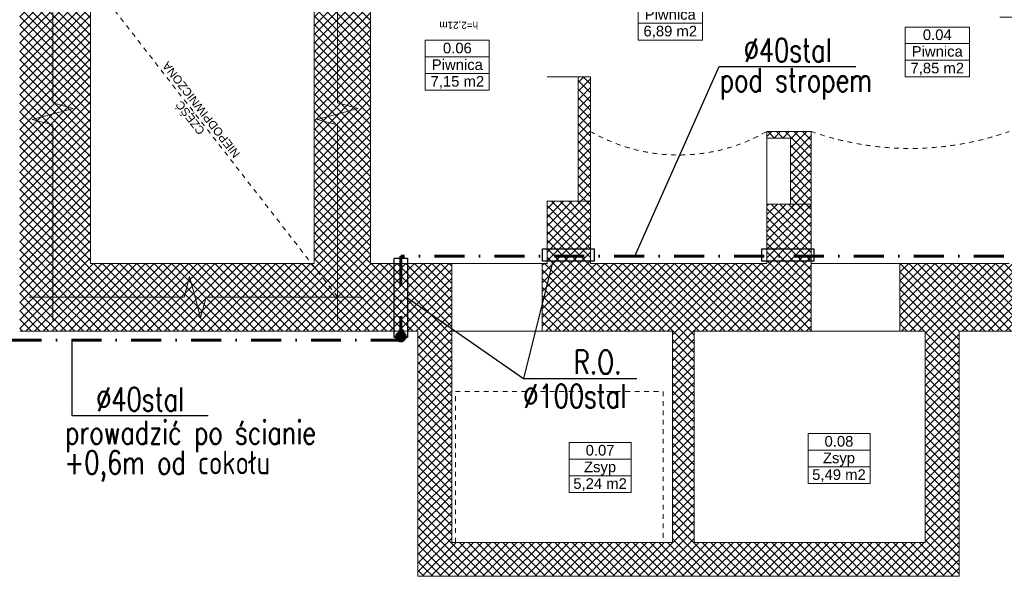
# Model space of a CAD drawing. Header units: millimetres. Extents: x 309006 to 595006, y -33000 to 67000.
# Tile 3 of 55: x 350099 to 360537, y -1456 to 4451. Entities that reach past the tile are written whole.
import ezdxf
from ezdxf.enums import TextEntityAlignment as Align

# ---------------------------------------------------------------- set-up
doc = ezdxf.new("R2010")
doc.units = ezdxf.units.MM
doc.header["$MEASUREMENT"] = 0
doc.linetypes.add('DASHDOT', pattern=[25.4, 12.7, -6.35, 0, -6.35])
doc.linetypes.add('Przerywana 1_100', pattern=[100, 50, -50])
for name, color, linetype, lineweight in [('Drzwi ArchiCAD_Nr_pióra__21', 7, 'Continuous', 50), ('Metryczki pomieszczeń ArchiCADa_Nr_pióra__6', 7, 'Continuous', 13), ('Opisy_Nr_pióra__120', 7, 'Continuous', 5), ('PU_opisy_wk', 3, 'Continuous', 25), ('Stropy_Nr_pióra__6', 7, 'Continuous', 13), ('Znaczniki drzwi ArchiCADa_Nr_pióra__5', 7, 'Continuous', 5), ('Ściany_Nr_pióra__21', 7, 'Continuous', 50)]:
    doc.layers.add(name, color=color, linetype=linetype, lineweight=lineweight)
for name, color, linetype, lineweight, true_color in [('Drzwi ArchiCAD_Nr_pióra__82', 7, 'Continuous', 5, 0x4b4b4b), ('Opisy_Nr_pióra__82', 7, 'Continuous', 5, 0x4b4b4b), ('Stropy_Nr_pióra__82', 7, 'Continuous', 5, 0x4b4b4b), ('Ściany_Nr_pióra__102', 7, 'Continuous', 5, 0x8c8c8c), ('Ściany_Nr_pióra__82', 7, 'Continuous', 5, 0x4b4b4b)]:
    doc.layers.add(name, color=color, linetype=linetype, lineweight=lineweight, true_color=true_color)
doc.layers.add('Opisy', color=7, linetype='Continuous')
doc.layers.add('Wymiary', color=7, linetype='Continuous')
doc.styles.add('8', font='simplex.shx', dxfattribs={"width": 0.75})
doc.styles.add('GENERATED_STYLE_1', font='arial.ttf')
doc.styles.add('GENERATED_STYLE_2', font='arial.ttf')
doc.styles.add('GENERATED_STYLE_4', font='arial.ttf')
pattern_1 = [(135, (366601.16, -272436.916), (-45.961939, -45.961939), []), (225, (366601.16, -272436.916), (-45.961939, 45.961939), [])]

# ---------------------------------------------------------------- blocks, each defined once
blk = doc.blocks.new('Piwnica_0.04_40', base_point=(276311, 6721))
at = {"layer": 'Metryczki pomieszczeń ArchiCADa_Nr_pióra__6', "linetype": 'Continuous'}
for p, q in [((275972, 6986), (276651, 6986)), ((275972, 6810), (275972, 6986)), ((276651, 6986), (276651, 6810)), ((276651, 6810), (275972, 6810)), ((275972, 6810), (276651, 6810)), ((275972, 6633), (275972, 6810)), ((276651, 6810), (276651, 6633)), ((276651, 6633), (275972, 6633)), ((275972, 6633), (276651, 6633)), ((275972, 6456), (275972, 6633)), ((276651, 6633), (276651, 6456)), ((276651, 6456), (275972, 6456))]:
    blk.add_line(p, q, dxfattribs=at)
at = {"layer": 'Metryczki pomieszczeń ArchiCADa_Nr_pióra__6'}
for tag, style, p in [('ROOM_NUMBER', 'GENERATED_STYLE_2', (276311, 6961)), ('ROOM_NAME', 'GENERATED_STYLE_2', (276311, 6784)), ('ROOM_AREA', 'GENERATED_STYLE_1', (276311, 6607))]:
    blk.add_attdef(tag, text='', height=112, dxfattribs=dict(at, style=style)).set_placement(p, align=Align.TOP_CENTER)
blk = doc.blocks.new('Piwnica_0.05_41', base_point=(276486, 9842))
at = {"layer": 'Metryczki pomieszczeń ArchiCADa_Nr_pióra__6', "linetype": 'Continuous'}
for p, q in [((276147, 10107), (276826, 10107)), ((276147, 9931), (276147, 10107)), ((276826, 10107), (276826, 9931)), ((276826, 9931), (276147, 9931)), ((276147, 9931), (276826, 9931)), ((276147, 9754), (276147, 9931)), ((276826, 9931), (276826, 9754)), ((276826, 9754), (276147, 9754)), ((276147, 9754), (276826, 9754)), ((276147, 9577), (276147, 9754)), ((276826, 9754), (276826, 9577)), ((276826, 9577), (276147, 9577))]:
    blk.add_line(p, q, dxfattribs=at)
at = {"layer": 'Metryczki pomieszczeń ArchiCADa_Nr_pióra__6'}
for tag, style, p in [('ROOM_NUMBER', 'GENERATED_STYLE_2', (276486, 10082)), ('ROOM_NAME', 'GENERATED_STYLE_2', (276486, 9905)), ('ROOM_AREA', 'GENERATED_STYLE_1', (276486, 9728))]:
    blk.add_attdef(tag, text='', height=112, dxfattribs=dict(at, style=style)).set_placement(p, align=Align.TOP_CENTER)
blk = doc.blocks.new('Piwnica_0.06_42', base_point=(276379, 12108))
at = {"layer": 'Metryczki pomieszczeń ArchiCADa_Nr_pióra__6', "linetype": 'Continuous'}
for p, q in [((276039, 12373), (276718, 12373)), ((276039, 12196), (276039, 12373)), ((276718, 12373), (276718, 12196)), ((276718, 12196), (276039, 12196)), ((276039, 12196), (276718, 12196)), ((276039, 12020), (276039, 12196)), ((276718, 12196), (276718, 12020)), ((276718, 12020), (276039, 12020)), ((276039, 12020), (276718, 12020)), ((276039, 11843), (276039, 12020)), ((276718, 12020), (276718, 11843)), ((276718, 11843), (276039, 11843))]:
    blk.add_line(p, q, dxfattribs=at)
at = {"layer": 'Metryczki pomieszczeń ArchiCADa_Nr_pióra__6'}
for tag, style, p in [('ROOM_NUMBER', 'GENERATED_STYLE_2', (276379, 12347)), ('ROOM_NAME', 'GENERATED_STYLE_2', (276379, 12171)), ('ROOM_AREA', 'GENERATED_STYLE_1', (276379, 11994))]:
    blk.add_attdef(tag, text='', height=112, dxfattribs=dict(at, style=style)).set_placement(p, align=Align.TOP_CENTER)
blk = doc.blocks.new('Zsyp_0.07_43', base_point=(272452, 10390))
at = {"layer": 'Metryczki pomieszczeń ArchiCADa_Nr_pióra__6', "linetype": 'Continuous'}
for p, q in [((272124, 10655), (272780, 10655)), ((272124, 10478), (272124, 10655)), ((272780, 10655), (272780, 10478)), ((272780, 10478), (272124, 10478)), ((272124, 10478), (272780, 10478)), ((272124, 10302), (272124, 10478)), ((272780, 10478), (272780, 10302)), ((272780, 10302), (272124, 10302)), ((272124, 10302), (272780, 10302)), ((272124, 10125), (272124, 10302)), ((272780, 10302), (272780, 10125)), ((272780, 10125), (272124, 10125))]:
    blk.add_line(p, q, dxfattribs=at)
at = {"layer": 'Metryczki pomieszczeń ArchiCADa_Nr_pióra__6'}
for tag, style, p in [('ROOM_NUMBER', 'GENERATED_STYLE_2', (272452, 10629)), ('ROOM_NAME', 'GENERATED_STYLE_2', (272452, 10453)), ('ROOM_AREA', 'GENERATED_STYLE_1', (272452, 10276))]:
    blk.add_attdef(tag, text='', height=112, dxfattribs=dict(at, style=style)).set_placement(p, align=Align.TOP_CENTER)
blk = doc.blocks.new('Zsyp_0.08_44', base_point=(272504, 8607))
at = {"layer": 'Metryczki pomieszczeń ArchiCADa_Nr_pióra__6', "linetype": 'Continuous'}
for p, q in [((272176, 8872), (272833, 8872)), ((272176, 8696), (272176, 8872)), ((272833, 8872), (272833, 8696)), ((272833, 8696), (272176, 8696)), ((272176, 8696), (272833, 8696)), ((272176, 8519), (272176, 8696)), ((272833, 8696), (272833, 8519)), ((272833, 8519), (272176, 8519)), ((272176, 8519), (272833, 8519)), ((272176, 8342), (272176, 8519)), ((272833, 8519), (272833, 8342)), ((272833, 8342), (272176, 8342))]:
    blk.add_line(p, q, dxfattribs=at)
at = {"layer": 'Metryczki pomieszczeń ArchiCADa_Nr_pióra__6'}
for tag, style, p in [('ROOM_NUMBER', 'GENERATED_STYLE_2', (272504, 8847)), ('ROOM_NAME', 'GENERATED_STYLE_2', (272504, 8670)), ('ROOM_AREA', 'GENERATED_STYLE_1', (272504, 8493))]:
    blk.add_attdef(tag, text='', height=112, dxfattribs=dict(at, style=style)).set_placement(p, align=Align.TOP_CENTER)
blk = doc.blocks.new('Znacznik O 13_9')
at = {"layer": 'Znaczniki drzwi ArchiCADa_Nr_pióra__5', "linetype": 'Continuous'}
blk.add_line((700, -761.25), (700, 100), dxfattribs=at)
at = {"layer": 'Znaczniki drzwi ArchiCADa_Nr_pióra__5', "style": 'GENERATED_STYLE_1'}
for tag, p in [('AC_MarkerText_2', (686.25, -676.4395)), ('AC_MarkerText_3', (861.25, -676.4395))]:
    blk.add_attdef(tag, text='', height=87.5, rotation=90, dxfattribs=at).set_placement(p, align=Align.BOTTOM_LEFT)

msp = doc.modelspace()

# ---------------------------------------------------------------- hatches: boundary and pattern name
at = {"layer": 'PU_opisy_wk', "linetype": 'DASHDOT', "lineweight": 60, "ltscale": 25}
h = msp.add_hatch(color=2, dxfattribs=at)
h.paths.add_polyline_path([(354185.8, 1087.6, 0.4142136), (354140, 1133.4), (354140, 1041.8, 0.4142136)])
h.paths.add_polyline_path([(354140, 1133.4, 1), (354140, 1041.8)])
at = {"layer": 'Ściany_Nr_pióra__102', "linetype": 'Continuous', "lineweight": 5}
h = msp.add_hatch(dxfattribs=at)
h.set_pattern_fill('Bloczki_betonowe', color=256, angle=90, style=0, pattern_type=2)
h.set_pattern_definition(pattern_1)
h.paths.add_polyline_path([(350099.1, 1144.2), (350849.1, 1864.2), (350849.1, 5744.2), (350179.1, 5744.2), (350099.1, 5744.2)])
h = msp.add_hatch(dxfattribs=at)
h.set_pattern_fill('Bloczki_betonowe', color=256, angle=90, style=0, pattern_type=2)
h.set_pattern_definition(pattern_1)
h.paths.add_polyline_path([(353219.1, 5454.2), (353219.1, 1864.2), (353819.1, 1864.2), (353819.1, 5454.2)])
h = msp.add_hatch(dxfattribs=at)
h.set_pattern_fill('Bloczki_betonowe', color=256, angle=90, style=0, pattern_type=2)
h.set_pattern_definition(pattern_1)
h.paths.add_polyline_path([(356149.1, 2524), (356149.1, 3844.2), (356019.1, 3844.2), (356019.1, 2524)])
h = msp.add_hatch(dxfattribs=at)
h.set_pattern_fill('Bloczki_betonowe', color=256, angle=90, style=0, pattern_type=2)
h.set_pattern_definition(pattern_1)
h.paths.add_polyline_path([(358489.1, 2494.2), (358489.1, 3194.2), (358269.1, 3194.2), (358269.1, 2494.2)])
h = msp.add_hatch(dxfattribs=at)
h.set_pattern_fill('Bloczki_betonowe', color=256, angle=90, style=0, pattern_type=2)
h.set_pattern_definition(pattern_1)
h.paths.add_polyline_path([(356149.1, 1864.2), (356149.1, 2524), (355689.1, 2524), (355689.1, 1864.2)])
h = msp.add_hatch(dxfattribs=at)
h.set_pattern_fill('Bloczki_betonowe', color=256, angle=90, style=0, pattern_type=2)
h.set_pattern_definition(pattern_1)
h.paths.add_polyline_path([(358489.1, 1864.2), (358489.1, 2494.2), (358019.1, 2494.2), (358019.1, 1864.2)])
h = msp.add_hatch(dxfattribs=at)
h.set_pattern_fill('Bloczki_betonowe', color=256, angle=90, style=0, pattern_type=2)
h.set_pattern_definition(pattern_1)
h.paths.add_polyline_path([(350849.1, 1864.2), (350099.1, 1144.2), (354679.1, 1144.2), (354679.1, 1864.2)])
h = msp.add_hatch(dxfattribs=at)
h.set_pattern_fill('Bloczki_betonowe', color=256, angle=90, style=0, pattern_type=2)
h.set_pattern_definition(pattern_1)
h.paths.add_polyline_path([(355639.1, 1864.2), (355639.1, 1144.2), (356529.1, 1144.2), (356529.1, 1864.2)])
h = msp.add_hatch(dxfattribs=at)
h.set_pattern_fill('Bloczki_betonowe', color=256, angle=90, style=0, pattern_type=2)
h.set_pattern_definition(pattern_1)
h.paths.add_polyline_path([(356529.1, 1864.2), (356529.1, 1144.2), (358489.1, 1144.2), (358489.1, 1864.2)])
h = msp.add_hatch(dxfattribs=at)
h.set_pattern_fill('Bloczki_betonowe', color=256, angle=90, style=0, pattern_type=2)
h.set_pattern_definition(pattern_1)
h.paths.add_polyline_path([(359429.1, 1864.2), (359429.1, 1144.2), (361069.1, 1144.2), (361069.1, 1864.2)])
h = msp.add_hatch(dxfattribs=at)
h.set_pattern_fill('Bloczki_betonowe', color=256, angle=90, style=0, pattern_type=2)
h.set_pattern_definition(pattern_1)
h.paths.add_polyline_path([(354319.1, 1144.2), (354319.1, -1455.8), (354679.1, -1095.8), (354679.1, 1144.2)])
h = msp.add_hatch(dxfattribs=at)
h.set_pattern_fill('Bloczki_betonowe', color=256, angle=90, style=0, pattern_type=2)
h.set_pattern_definition(pattern_1)
h.paths.add_polyline_path([(359699.1, 1144.2), (359699.1, -1095.8), (360059.1, -1455.8), (360059.1, 1144.2)])
h = msp.add_hatch(dxfattribs=at)
h.set_pattern_fill('Bloczki_betonowe', color=256, angle=90, style=0, pattern_type=2)
h.set_pattern_definition(pattern_1)
h.paths.add_polyline_path([(354319.1, -1455.8), (360059.1, -1455.8), (359699.1, -1095.8), (354679.1, -1095.8)])
at = {"layer": 'Ściany_Nr_pióra__82', "linetype": 'Continuous', "lineweight": 5}
h = msp.add_hatch(dxfattribs=at)
h.set_pattern_fill('Bloczki_betonowe', color=256, angle=90, style=0, pattern_type=2)
h.set_pattern_definition(pattern_1)
h.paths.add_polyline_path([(357019.1, 1144.2), (357019.1, -1095.8), (357249.1, -1095.8), (357249.1, 1144.2)])

# ---------------------------------------------------------------- linework, layer by layer
at = {"layer": 'Drzwi ArchiCAD_Nr_pióra__21', "linetype": 'Continuous', "lineweight": 5}
for p, q in [((354679.1, 1864.2), (354679.1, 1144.2)), ((355639.1, 1864.2), (355639.1, 1144.2)), ((358489.1, 1864.2), (358489.1, 1144.2)), ((359429.1, 1864.2), (359429.1, 1144.2))]:
    msp.add_line(p, q, dxfattribs=at)
at = {"layer": 'Drzwi ArchiCAD_Nr_pióra__82', "linetype": 'Przerywana 1_100'}
for p, q in [((354679.1, 1864.2), (355639.1, 1864.2)), ((359429.1, 1864.2), (358489.1, 1864.2)), ((354679.1, 1144.2), (355639.1, 1144.2)), ((359429.1, 1144.2), (358489.1, 1144.2))]:
    msp.add_line(p, q, dxfattribs=at)
at = {"layer": 'Opisy', "color": 9, "linetype": 'Continuous', "lineweight": 5}
for p, q in [((353819.1, 5454.2), (353819.1, 1864.2)), ((356019.1, 3844.2), (355689.1, 3844.2)), ((356019.1, 2524), (356019.1, 3844.2)), ((356149.1, 3844.2), (356149.1, 1864.2)), ((358269.1, 3194.2), (358019.1, 3194.2)), ((358269.1, 2494.2), (358269.1, 3194.2)), ((355689.1, 1864.2), (355689.1, 2524)), ((355689.1, 2524), (356019.1, 2524)), ((358019.1, 1864.2), (358019.1, 2494.2)), ((358019.1, 2494.2), (358269.1, 2494.2)), ((353819.1, 1864.2), (355689.1, 1864.2)), ((356149.1, 1864.2), (358019.1, 1864.2)), ((358489.1, 1864.2), (360589.1, 1864.2)), ((357019.1, 1144.2), (354679.1, 1144.2)), ((354679.1, 1144.2), (354679.1, -1095.8)), ((357019.1, -1095.8), (357019.1, 1144.2)), ((359699.1, 1144.2), (357249.1, 1144.2)), ((357249.1, 1144.2), (357249.1, -1095.8)), ((359699.1, -1095.8), (359699.1, 1144.2)), ((354679.1, -1095.8), (357019.1, -1095.8)), ((357249.1, -1095.8), (359699.1, -1095.8))]:
    msp.add_line(p, q, dxfattribs=at)
at = {"layer": 'Opisy_Nr_pióra__120', "linetype": 'Continuous', "lineweight": 5}
for p, q in [((350449.1, 3567.4), (350449.1, 5644.2)), ((353469.1, 3567.4), (353469.1, 5644.2)), ((350666.4, 3509.1), (350449.1, 3567.4)), ((353686.4, 3509.1), (353469.1, 3567.4)), ((350666.4, 3509.1), (350231.7, 3392.7)), ((353686.4, 3509.1), (353251.7, 3392.7)), ((350449.1, 3334.4), (350231.7, 3392.7)), ((353469.1, 3334.4), (353251.7, 3392.7)), ((350449.1, 1257.7), (350449.1, 3334.4)), ((353469.1, 1257.7), (353469.1, 3334.4)), ((351900.8, 1725), (351842.6, 1507.7)), ((351900.8, 1725), (352017.3, 1290.3)), ((351842.6, 1507.7), (350199.1, 1507.7)), ((352075.5, 1507.7), (352017.3, 1290.3)), ((353719.1, 1507.7), (352075.5, 1507.7))]:
    msp.add_line(p, q, dxfattribs=at)
at = {"layer": 'Opisy_Nr_pióra__82', "linetype": 'Przerywana 1_100', "lineweight": 5}
msp.add_line((353469.1, 1507.7), (350449.1, 5394.2), dxfattribs=at)
at = {"layer": 'PU_opisy_wk'}
for p, q in [((356620, 1940), (357514.9, 3953.4)), ((357514.9, 3953.4), (358961.8, 3953.4)), ((355750, 1890), (355439.6, 644.4)), ((354210, 1500), (355439, 643.9)), ((350650.3, 1050.1), (350650.3, 250.1)), ((355439.5, 644.1), (355439, 643.9)), ((355439.6, 644.4), (355440, 643.9)), ((355440, 643.9), (356640.5, 643.9)), ((350650.3, 250.1), (352097.2, 250.1))]:
    msp.add_line(p, q, dxfattribs=at)
at = {"layer": 'PU_opisy_wk', "color": 2, "linetype": 'DASHDOT', "lineweight": 60, "ltscale": 25}
for p, q in [((361800, 1940), (354140, 1940)), ((354140, 1940), (354140, 1050.1)), ((354140, 1050.1), (350004.5, 1050.1))]:
    msp.add_line(p, q, dxfattribs=at)
at = {"layer": 'PU_opisy_wk'}
for points in [[(355640, 2020), (356190, 2020), (356190, 1890), (355640, 1890)], [(357965.8, 2020), (358515.8, 2020), (358515.8, 1890), (357965.8, 1890)], [(354070, 1920), (354210, 1920), (354210, 1080), (354070, 1080)]]:
    msp.add_lwpolyline(points, close=True, dxfattribs=at)
at = {"layer": 'PU_opisy_wk', "color": 2, "linetype": 'DASHDOT', "lineweight": 60, "ltscale": 25}
msp.add_circle((354140, 1087.6), 45.8, dxfattribs=at)
at = {"layer": 'Stropy_Nr_pióra__82', "linetype": 'Przerywana 1_100', "lineweight": 5}
for centre, radius, start, end in [((357084.1, 4887.9), 1873.4, 240.0609, 299.9391), ((359539.1, 6237), 3152.5, 250.54484, 289.45516)]:
    msp.add_arc(centre, radius, start, end, dxfattribs=at)
at = {"layer": 'Wymiary', "color": 7, "linetype": 'Continuous', "lineweight": 5}
for p, q in [((358019.1, 3264.5), (358019.1, 2044)), ((358489.1, 3264.5), (358489.1, 2044))]:
    msp.add_line(p, q, dxfattribs=at)
at = {"layer": 'Ściany_Nr_pióra__102', "linetype": 'Continuous', "lineweight": 5}
for p, q in [((358073.9, 3264.5), (358019.1, 3209.6)), ((358100.9, 3194.2), (358030.6, 3264.5)), ((358165.8, 3264.5), (358095.5, 3194.2)), ((358192.8, 3194.2), (358122.5, 3264.5)), ((358257.7, 3264.5), (358187.4, 3194.2)), ((358284.7, 3194.2), (358214.4, 3264.5)), ((358349.7, 3264.5), (358279.4, 3194.2)), ((358376.6, 3194.2), (358306.3, 3264.5)), ((358441.6, 3264.5), (358371.3, 3194.2)), ((358468.6, 3194.2), (358398.3, 3264.5)), ((358489.1, 3220), (358463.2, 3194.2)), ((356070.1, 2547.6), (356030.3, 2507.8)), ((356083.5, 2453.8), (356030.3, 2507)), ((356138.1, 2523.7), (356068.3, 2453.8)), ((356138.1, 2491.2), (356081.7, 2547.6)), ((358339.8, 2519.2), (358280.3, 2459.7)), ((358410, 2425.4), (358316.3, 2519.2)), ((358431.7, 2519.2), (358338, 2425.4)), ((358477.8, 2449.5), (358408.2, 2519.2)), ((358318, 2425.4), (358280.3, 2463.2)), ((358477.8, 2473.4), (358429.9, 2425.4))]:
    msp.add_line(p, q, dxfattribs=at)
at = {"layer": 'Ściany_Nr_pióra__21', "linetype": 'Continuous', "lineweight": 5}
for p, q in [((356149.1, 3844.2), (356019.1, 3844.2)), ((358019.1, 3264.5), (358489.1, 3264.5)), ((358489.1, 3264.5), (358489.1, 2494.2)), ((358019.1, 3194.2), (358269.1, 3194.2)), ((355689.1, 2524), (356149.1, 2524)), ((358019.1, 2494.2), (358489.1, 2494.2))]:
    msp.add_line(p, q, dxfattribs=at)
at = {"layer": 'Ściany_Nr_pióra__21', "linetype": 'Continuous', "lineweight": 5, "flags": 128}
for points in [[(353219.1, 5454.2), (353219.1, 1864.2)], [(353819.1, 1864.2), (353819.1, 5454.2)], [(350849.1, 1864.2), (350849.1, 5144.2)], [(356019.1, 3844.2), (356019.1, 2524)], [(356149.1, 2524), (356149.1, 3844.2)], [(358019.1, 3264.5), (358019.1, 3194.2)], [(358269.1, 3194.2), (358269.1, 2494.2)], [(358489.1, 2494.2), (358489.1, 3194.2)], [(355689.1, 2524), (355689.1, 1864.2)], [(356149.1, 1864.2), (356149.1, 2524)], [(358019.1, 2494.2), (358019.1, 1864.2)], [(358489.1, 1864.2), (358489.1, 2494.2)], [(353219.1, 1864.2), (350849.1, 1864.2)], [(354679.1, 1864.2), (353819.1, 1864.2)], [(355689.1, 1864.2), (355639.1, 1864.2)], [(356529.1, 1864.2), (356149.1, 1864.2)], [(358019.1, 1864.2), (356529.1, 1864.2)], [(360589.1, 1864.2), (359429.1, 1864.2)], [(350099.1, 1144.2), (354319.1, 1144.2)], [(354319.1, 1144.2), (354319.1, -1455.8)], [(354679.1, -1095.8), (354679.1, 1144.2)], [(355639.1, 1144.2), (356529.1, 1144.2)], [(356529.1, 1144.2), (357019.1, 1144.2)], [(357019.1, 1144.2), (357019.1, -1095.8)], [(357249.1, 1144.2), (358489.1, 1144.2)], [(357249.1, -1095.8), (357249.1, 1144.2)], [(359429.1, 1144.2), (359699.1, 1144.2)], [(359699.1, 1144.2), (359699.1, -1095.8)], [(360059.1, 1144.2), (361069.1, 1144.2)], [(360059.1, -1455.8), (360059.1, 1144.2)], [(357019.1, -1095.8), (354679.1, -1095.8)], [(359699.1, -1095.8), (357249.1, -1095.8)], [(354319.1, -1455.8), (360059.1, -1455.8)]]:
    msp.add_lwpolyline(points, dxfattribs=at)
at = {"layer": 'Ściany_Nr_pióra__82', "linetype": 'Przerywana 1_100', "lineweight": 5}
for p, q in [((354719.1, -1095.8), (354719.1, 504.2)), ((354719.1, 504.2), (356919.1, 504.2)), ((356919.1, 504.2), (356919.1, -1095.8)), ((356919.1, -1095.8), (354719.1, -1095.8))]:
    msp.add_line(p, q, dxfattribs=at)

# ---------------------------------------------------------------- block references
at = {"layer": 'Opisy', "linetype": 'Continuous', "lineweight": 5}
ref = msp.add_blockref('Piwnica_0.05_41', (356995.7, 4500.1), dxfattribs=dict(at, rotation=360))
ref.add_attrib('ROOM_NAME', 'Piwnica', dxfattribs={"layer": 'Metryczki pomieszczeń ArchiCADa_Nr_pióra__6', "color": 7, "height": 112.5, "style": 'GENERATED_STYLE_2'}).set_placement((356995.7, 4562.8), align=Align.TOP_CENTER)
ref.add_attrib('ROOM_NUMBER', '0.05', dxfattribs={"layer": 'Metryczki pomieszczeń ArchiCADa_Nr_pióra__6', "color": 7, "height": 112.5, "style": 'GENERATED_STYLE_2'}).set_placement((356995.7, 4739.6), align=Align.TOP_CENTER)
ref.add_attrib('ROOM_AREA', '6,89 m2', dxfattribs={"layer": 'Metryczki pomieszczeń ArchiCADa_Nr_pióra__6', "color": 7, "height": 112.5, "style": 'GENERATED_STYLE_1'}).set_placement((356995.7, 4386), align=Align.TOP_CENTER)
ref = msp.add_blockref('Piwnica_0.04_40', (359826, 4107.8), dxfattribs=dict(at, rotation=360))
ref.add_attrib('ROOM_NAME', 'Piwnica', dxfattribs={"layer": 'Metryczki pomieszczeń ArchiCADa_Nr_pióra__6', "color": 7, "height": 112.5, "style": 'GENERATED_STYLE_2'}).set_placement((359826, 4170.4), align=Align.TOP_CENTER)
ref.add_attrib('ROOM_NUMBER', '0.04', dxfattribs={"layer": 'Metryczki pomieszczeń ArchiCADa_Nr_pióra__6', "color": 7, "height": 112.5, "style": 'GENERATED_STYLE_2'}).set_placement((359826, 4347.2), align=Align.TOP_CENTER)
ref.add_attrib('ROOM_AREA', '7,85 m2', dxfattribs={"layer": 'Metryczki pomieszczeń ArchiCADa_Nr_pióra__6', "color": 7, "height": 112.5, "style": 'GENERATED_STYLE_1'}).set_placement((359826, 3993.7), align=Align.TOP_CENTER)
ref = msp.add_blockref('Piwnica_0.06_42', (354738.5, 3966.9), dxfattribs=dict(at, rotation=360))
ref.add_attrib('ROOM_NAME', 'Piwnica', dxfattribs={"layer": 'Metryczki pomieszczeń ArchiCADa_Nr_pióra__6', "color": 7, "height": 112.5, "style": 'GENERATED_STYLE_2'}).set_placement((354738.5, 4029.5), align=Align.TOP_CENTER)
ref.add_attrib('ROOM_NUMBER', '0.06', dxfattribs={"layer": 'Metryczki pomieszczeń ArchiCADa_Nr_pióra__6', "color": 7, "height": 112.5, "style": 'GENERATED_STYLE_2'}).set_placement((354738.5, 4206.3), align=Align.TOP_CENTER)
ref.add_attrib('ROOM_AREA', '7,15 m2', dxfattribs={"layer": 'Metryczki pomieszczeń ArchiCADa_Nr_pióra__6', "color": 7, "height": 112.5, "style": 'GENERATED_STYLE_1'}).set_placement((354738.5, 3852.8), align=Align.TOP_CENTER)
ref = msp.add_blockref('Zsyp_0.08_44', (358783.9, -206), dxfattribs=dict(at, rotation=360))
ref.add_attrib('ROOM_NAME', 'Zsyp', dxfattribs={"layer": 'Metryczki pomieszczeń ArchiCADa_Nr_pióra__6', "color": 7, "height": 112.5, "style": 'GENERATED_STYLE_2'}).set_placement((358783.9, -143.3), align=Align.TOP_CENTER)
ref.add_attrib('ROOM_NUMBER', '0.08', dxfattribs={"layer": 'Metryczki pomieszczeń ArchiCADa_Nr_pióra__6', "color": 7, "height": 112.5, "style": 'GENERATED_STYLE_2'}).set_placement((358783.9, 33.5), align=Align.TOP_CENTER)
ref.add_attrib('ROOM_AREA', '5,49 m2', dxfattribs={"layer": 'Metryczki pomieszczeń ArchiCADa_Nr_pióra__6', "color": 7, "height": 112.5, "style": 'GENERATED_STYLE_1'}).set_placement((358783.9, -320.1), align=Align.TOP_CENTER)
ref = msp.add_blockref('Zsyp_0.07_43', (356251.4, -301.2), dxfattribs=dict(at, rotation=360))
ref.add_attrib('ROOM_NAME', 'Zsyp', dxfattribs={"layer": 'Metryczki pomieszczeń ArchiCADa_Nr_pióra__6', "color": 7, "height": 112.5, "style": 'GENERATED_STYLE_2'}).set_placement((356251.4, -238.5), align=Align.TOP_CENTER)
ref.add_attrib('ROOM_NUMBER', '0.07', dxfattribs={"layer": 'Metryczki pomieszczeń ArchiCADa_Nr_pióra__6', "color": 7, "height": 112.5, "style": 'GENERATED_STYLE_2'}).set_placement((356251.4, -61.7), align=Align.TOP_CENTER)
ref.add_attrib('ROOM_AREA', '5,24 m2', dxfattribs={"layer": 'Metryczki pomieszczeń ArchiCADa_Nr_pióra__6', "color": 7, "height": 112.5, "style": 'GENERATED_STYLE_1'}).set_placement((356251.4, -415.3), align=Align.TOP_CENTER)
at = {"layer": 'Znaczniki drzwi ArchiCADa_Nr_pióra__5', "lineweight": 5}
ref = msp.add_blockref('Znacznik O 13_9', (360589.1, 3776.2), dxfattribs=dict(at, rotation=90))
ref.add_attrib('AC_MarkerText_2', '102', dxfattribs={"color": 7, "height": 87.5, "rotation": 180, "style": 'GENERATED_STYLE_1'}).set_placement((361265.5, 4462.5), align=Align.BOTTOM_LEFT)
ref.add_attrib('AC_MarkerText_3', '179', dxfattribs={"color": 7, "height": 87.5, "rotation": 180, "style": 'GENERATED_STYLE_1'}).set_placement((361265.5, 4637.5), align=Align.BOTTOM_LEFT)

# ---------------------------------------------------------------- texts
at = {"layer": 'Opisy_Nr_pióra__120', "linetype": 'Continuous', "lineweight": 5, "style": 'GENERATED_STYLE_1'}
for s, p in [('NIEPODPIWNICZONA', (352440.6, 3028.4)), ('CZĘŚĆ', (352068, 3272.6))]:
    msp.add_text(s, height=87.5, rotation=127.84899, dxfattribs=at).set_placement(p)
at = {"layer": 'PU_opisy_wk', "linetype": 'ByBlock', "style": '8', "width": 0.75}
for s, p in [('∅40stal', (357774.9, 4001.7)), ('pod stropem', (357519.2, 3686.2)), ('R.O.', (355973.1, 692.2)), ('∅40stal', (350910.4, 298.4)), ('∅100stal', (355437.8, 332.5)), ('prowadzić po ścianie', (350580.6, -55)), ('+0,6m od cokołu', (350575.4, -373.4))]:
    msp.add_text(s, height=250, dxfattribs=at).set_placement(p)
at = {"layer": 'Stropy_Nr_pióra__6', "linetype": 'Continuous', "lineweight": 5, "style": 'GENERATED_STYLE_4'}
msp.add_text('h=2,21m', height=75, rotation=180, dxfattribs=at).set_placement((354958.5, 4428.2))

doc.saveas('drawing.dxf')
